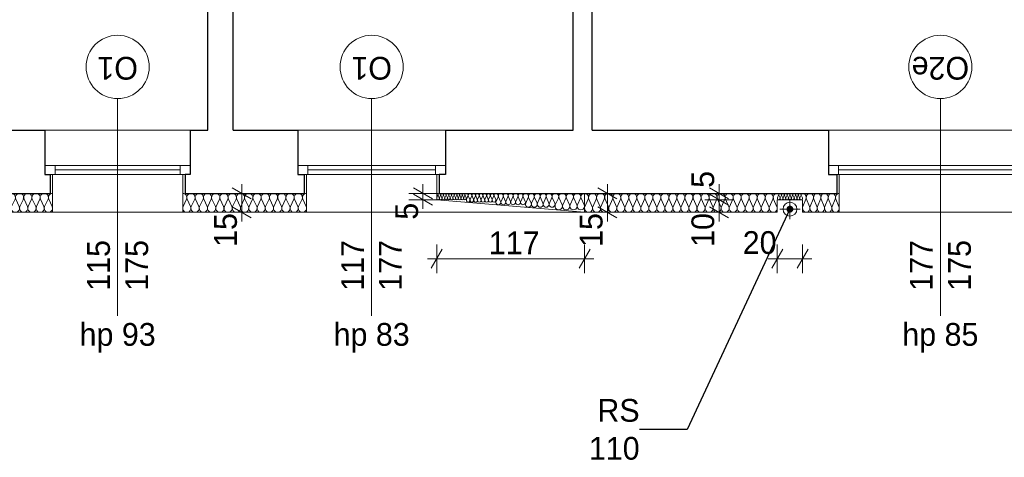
# Model space of a CAD drawing. Extents: x -21260 to 35740, y -2672 to 187028.
# Tile 82 of 120: x 9744 to 17535, y 89378 to 92840. Entities that reach past the tile are written whole.
import ezdxf

# ---------------------------------------------------------------- set-up
doc = ezdxf.new("R2010")
doc.units = 0
doc.header["$MEASUREMENT"] = 0
doc.layers.add('arch izolacje_Nr_Pióra__3', color=7, linetype='Continuous', lineweight=13, true_color=0xff6600)
doc.layers.add('Arch ocieplenie_Nr_Pióra__22', color=7, linetype='Continuous', lineweight=9, true_color=0x7f7f7f)
doc.layers.add('Arch ocieplenie', color=7, linetype='Continuous')
doc.layers.add('Arch wymiary', color=7, linetype='Continuous')
for name, color, linetype, lineweight in [('Arch opisy okien_Nr_Pióra__21', 7, 'Continuous', 13), ('Arch wymiary_Nr_Pióra__21', 7, 'Continuous', 13), ('Arch wymiary_Nr_Pióra__5', 7, 'Continuous', 13), ('INWENT ODWODNIENIE_Nr_Pióra__21', 7, 'Continuous', 13), ('INWENT OPISY_Nr_Pióra__21', 7, 'Continuous', 13), ('INWENT. OKNA_Nr_Pióra__5', 7, 'Continuous', 13), ('INWENT.ŚCIANY_Nr_Pióra__1', 7, 'Continuous', 25), ('INWENT.ŚCIANY_Nr_Pióra__21', 7, 'Continuous', 13)]:
    doc.layers.add(name, color=color, linetype=linetype, lineweight=lineweight)
doc.styles.add('GENERATED_STYLE_1', font='txt')
doc.styles.add('GENERATED_STYLE_2', font='txt')
doc.styles.add('GENERATED_STYLE_4', font='txt')
doc.styles.add('GENERATED_STYLE_6', font='txt')
doc.styles.add('GENERATED_STYLE_7', font='txt')
doc.dimstyles.new('GENERATED_STYLE__1', dxfattribs={"dimtxt": 179.999995, "dimasz": 114, "dimexe": 0.18, "dimexo": 0, "dimgap": 0.09, "dimtad": 1, "dimdec": 0, "dimlfac": 0.1, "dimzin": 0, "dimdsep": 46, "dimtxsty": 'GENERATED_STYLE_1', "dimblk": 'ARROWHEAD_2', "dimblk1": 'ARROWHEAD_2', "dimblk2": 'ARROWHEAD_2', "dimcen": 0.09, "dimclrd": 7, "dimclre": 7, "dimclrt": 7, "dimazin": 0, "dimtfac": 1, "dimtdec": 4, "dimtmove": 0, "dimatfit": 3, "dimfxl": 0, "dimtolj": 1, "dimtzin": 0, "dimarcsym": 0})
doc.dimstyles.new('GENERATED_STYLE__3', dxfattribs={"dimtxt": 179.999995, "dimasz": 114, "dimexe": 0.18, "dimexo": 0, "dimgap": 0.09, "dimtad": 1, "dimtih": 1, "dimtoh": 1, "dimdec": 0, "dimlfac": 0.1, "dimzin": 0, "dimdsep": 46, "dimtxsty": 'GENERATED_STYLE_1', "dimblk": 'ARROWHEAD_2', "dimblk1": 'ARROWHEAD_2', "dimblk2": 'ARROWHEAD_2', "dimcen": 0.09, "dimclrd": 7, "dimclre": 7, "dimclrt": 7, "dimazin": 0, "dimtfac": 1, "dimtdec": 4, "dimtmove": 0, "dimatfit": 3, "dimfxl": 0, "dimtolj": 1, "dimtzin": 0, "dimarcsym": 0})
doc.dimstyles.new('GENERATED_STYLE__5', dxfattribs={"dimtxt": 200, "dimasz": 114, "dimexe": 0.18, "dimexo": 0, "dimgap": 0.09, "dimtad": 1, "dimtih": 1, "dimtoh": 1, "dimdec": 0, "dimlfac": 0.1, "dimzin": 0, "dimdsep": 46, "dimtxsty": 'GENERATED_STYLE_2', "dimblk": 'ARROWHEAD_2', "dimblk1": 'ARROWHEAD_2', "dimblk2": 'ARROWHEAD_2', "dimcen": 0.09, "dimclrd": 7, "dimclre": 7, "dimclrt": 7, "dimazin": 0, "dimtfac": 1, "dimtdec": 4, "dimtmove": 0, "dimatfit": 3, "dimfxl": 0, "dimtolj": 1, "dimtzin": 0, "dimarcsym": 0})
doc.dimstyles.new('GENERATED_STYLE__6', dxfattribs={"dimtxt": 0.18, "dimasz": 109.44, "dimexe": 0.18, "dimexo": 0.0625, "dimgap": 0.09, "dimtad": 0, "dimtih": 1, "dimtoh": 1, "dimdec": 4, "dimzin": 0, "dimdsep": 46, "dimcen": 0.09, "dimadec": 0, "dimazin": 0, "dimtfac": 1, "dimtdec": 4, "dimtmove": 0, "dimatfit": 3, "dimldrblk": 'ARROWHEAD_11', "dimfxl": 0, "dimtolj": 1, "dimtzin": 0, "dimarcsym": 0})

# ---------------------------------------------------------------- blocks, each defined once
blk = doc.blocks.new('Izolacja cieplna 14_149', base_point=(12014.1, 91465.9))
at = {"layer": 'Arch ocieplenie_Nr_Pióra__22', "linetype": 'Continuous'}
for p, q in [((11064, 91421.2), (11036.8, 91360.6)), ((11096.7, 91360.6), (11069.5, 91421.2)), ((11129.3, 91421.2), (11102.1, 91360.6)), ((11162, 91360.6), (11134.8, 91421.2)), ((11194.7, 91421.2), (11167.5, 91360.6)), ((11227.3, 91360.6), (11200.1, 91421.2)), ((11260, 91421.2), (11232.8, 91360.6)), ((11292.7, 91360.6), (11265.5, 91421.2)), ((11325.3, 91421.2), (11298.1, 91360.6)), ((11358, 91360.6), (11330.8, 91421.2)), ((11390.7, 91421.2), (11363.5, 91360.6)), ((11423.3, 91360.6), (11396.1, 91421.2)), ((11456, 91421.2), (11428.8, 91360.6)), ((11488.7, 91360.6), (11461.5, 91421.2)), ((11521.3, 91421.2), (11494.1, 91360.6)), ((11554, 91360.6), (11526.8, 91421.2)), ((11586.7, 91421.2), (11559.5, 91360.6)), ((11619.3, 91360.6), (11592.1, 91421.2)), ((11652, 91421.2), (11624.8, 91360.6)), ((11684.7, 91360.6), (11657.5, 91421.2)), ((11717.3, 91421.2), (11690.1, 91360.6)), ((11750, 91360.6), (11722.8, 91421.2)), ((11782.7, 91421.2), (11755.5, 91360.6)), ((11815.3, 91360.6), (11788.1, 91421.2)), ((11848, 91421.2), (11820.8, 91360.6)), ((11880.7, 91360.6), (11853.5, 91421.2)), ((11913.3, 91421.2), (11886.1, 91360.6)), ((11946, 91360.6), (11918.8, 91421.2)), ((11978.7, 91421.2), (11951.5, 91360.6)), ((12011.3, 91360.6), (11984.1, 91421.2))]:
    blk.add_line(p, q, dxfattribs=at)
for centre, start_param, end_param in [((11034.1, 91434), 2.7288, 4.712389), ((11099.4, 91434), 2.7288, 6.695979), ((11164.7, 91434), 2.7288, 6.695979), ((11230.1, 91434), 2.7288, 6.695979), ((11295.4, 91434), 2.7288, 6.695979), ((11360.7, 91434), 2.7288, 6.695979), ((11426.1, 91434), 2.7288, 6.695979), ((11491.4, 91434), 2.7288, 6.695979), ((11556.7, 91434), 2.7288, 6.695979), ((11622.1, 91434), 2.7288, 6.695979), ((11687.4, 91434), 2.7288, 6.695979), ((11752.7, 91434), 2.7288, 6.695979), ((11818.1, 91434), 2.7288, 6.695979), ((11883.4, 91434), 2.7288, 6.695979), ((11948.7, 91434), 2.7288, 6.695979), ((12014.1, 91434), 4.712389, 6.695979), ((11066.7, 91347.8), 5.870392, 9.837571), ((11132.1, 91347.8), 5.870392, 9.837571), ((11197.4, 91347.8), 5.870392, 9.837571), ((11262.7, 91347.8), 5.870392, 9.837571), ((11328.1, 91347.8), 5.870392, 9.837571), ((11393.4, 91347.8), 5.870392, 9.837571), ((11458.7, 91347.8), 5.870392, 9.837571), ((11524.1, 91347.8), 5.870392, 9.837571), ((11589.4, 91347.8), 5.870392, 9.837571), ((11654.7, 91347.8), 5.870392, 9.837571), ((11720.1, 91347.8), 5.870392, 9.837571), ((11785.4, 91347.8), 5.870392, 9.837571), ((11850.7, 91347.8), 5.870392, 9.837571), ((11916.1, 91347.8), 5.870392, 9.837571), ((11981.4, 91347.8), 5.870392, 9.837571)]:
    blk.add_ellipse(centre, major_axis=(-32.7, 0), ratio=0.976583, start_param=start_param, end_param=end_param, dxfattribs=at)
blk = doc.blocks.new('Izolacja cieplna 14_154', base_point=(15739.1, 91465.9))
at = {"layer": 'Arch ocieplenie_Nr_Pióra__22', "linetype": 'Continuous'}
for p, q in [((14243.2, 91421.2), (14216.7, 91360.5)), ((14274.9, 91360.5), (14248.5, 91421.2)), ((14306.7, 91421.2), (14280.3, 91360.5)), ((14338.5, 91360.5), (14312.1, 91421.2)), ((14370.3, 91421.2), (14343.8, 91360.5)), ((14402, 91360.5), (14375.6, 91421.2)), ((14433.8, 91421.2), (14407.4, 91360.5)), ((14465.6, 91360.5), (14439.1, 91421.2)), ((14497.3, 91421.2), (14470.9, 91360.5)), ((14529.1, 91360.5), (14502.7, 91421.2)), ((14560.9, 91421.2), (14534.4, 91360.5)), ((14592.7, 91360.5), (14566.2, 91421.2)), ((14624.4, 91421.2), (14598, 91360.5)), ((14656.2, 91360.5), (14629.8, 91421.2)), ((14688, 91421.2), (14661.5, 91360.5)), ((14719.7, 91360.5), (14693.3, 91421.2)), ((14751.5, 91421.2), (14725.1, 91360.5)), ((14783.3, 91360.5), (14756.8, 91421.2)), ((14815, 91421.2), (14788.6, 91360.5)), ((14846.8, 91360.5), (14820.4, 91421.2)), ((14878.6, 91421.2), (14852.2, 91360.5)), ((14910.4, 91360.5), (14883.9, 91421.2)), ((14942.1, 91421.2), (14915.7, 91360.5)), ((14973.9, 91360.5), (14947.5, 91421.2)), ((15005.7, 91421.2), (14979.2, 91360.5)), ((15037.4, 91360.5), (15011, 91421.2)), ((15069.2, 91421.2), (15042.8, 91360.5)), ((15101, 91360.5), (15074.6, 91421.2)), ((15132.8, 91421.2), (15106.3, 91360.5)), ((15164.5, 91360.5), (15138.1, 91421.2)), ((15196.3, 91421.2), (15169.9, 91360.5)), ((15228.1, 91360.5), (15201.6, 91421.2)), ((15259.8, 91421.2), (15233.4, 91360.5)), ((15291.6, 91360.5), (15265.2, 91421.2)), ((15323.4, 91421.2), (15296.9, 91360.5)), ((15355.2, 91360.5), (15328.7, 91421.2)), ((15386.9, 91421.2), (15360.5, 91360.5)), ((15418.7, 91360.5), (15392.3, 91421.2)), ((15450.5, 91421.2), (15424, 91360.5)), ((15482.2, 91360.5), (15455.8, 91421.2)), ((15514, 91421.2), (15487.6, 91360.5)), ((15545.8, 91360.5), (15519.3, 91421.2)), ((15577.5, 91421.2), (15551.1, 91360.5)), ((15609.3, 91360.5), (15582.9, 91421.2)), ((15641.1, 91421.2), (15614.7, 91360.5)), ((15672.9, 91360.5), (15646.4, 91421.2)), ((15704.6, 91421.2), (15678.2, 91360.5)), ((15736.4, 91360.5), (15710, 91421.2))]:
    blk.add_line(p, q, dxfattribs=at)
for centre, start_param, end_param in [((14214.1, 91434), 1.158004, 3.141593), ((14277.6, 91434), 1.158004, 5.125183), ((14341.2, 91434), 1.158004, 5.125183), ((14404.7, 91434), 1.158004, 5.125183), ((14468.2, 91434), 1.158004, 5.125183), ((14531.8, 91434), 1.158004, 5.125183), ((14595.3, 91434), 1.158004, 5.125183), ((14658.9, 91434), 1.158004, 5.125183), ((14722.4, 91434), 1.158004, 5.125183), ((14785.9, 91434), 1.158004, 5.125183), ((14849.5, 91434), 1.158004, 5.125183), ((14913, 91434), 1.158004, 5.125183), ((14976.6, 91434), 1.158004, 5.125183), ((15040.1, 91434), 1.158004, 5.125183), ((15103.7, 91434), 1.158004, 5.125183), ((15167.2, 91434), 1.158004, 5.125183), ((15230.7, 91434), 1.158004, 5.125183), ((15294.3, 91434), 1.158004, 5.125183), ((15357.8, 91434), 1.158004, 5.125183), ((15421.4, 91434), 1.158004, 5.125183), ((15484.9, 91434), 1.158004, 5.125183), ((15548.4, 91434), 1.158004, 5.125183), ((15612, 91434), 1.158004, 5.125183), ((15675.5, 91434), 1.158004, 5.125183), ((15739.1, 91434), 3.141593, 5.125182), ((14245.8, 91347.8), 4.299595, 8.266775), ((14309.4, 91347.8), 4.299595, 8.266775), ((14372.9, 91347.8), 4.299595, 8.266775), ((14436.5, 91347.8), 4.299595, 8.266775), ((14500, 91347.8), 4.299595, 8.266775), ((14563.5, 91347.8), 4.299595, 8.266775), ((14627.1, 91347.8), 4.299595, 8.266775), ((14690.6, 91347.8), 4.299595, 8.266775), ((14754.2, 91347.8), 4.299595, 8.266775), ((14817.7, 91347.8), 4.299595, 8.266775), ((14881.3, 91347.8), 4.299595, 8.266775), ((14944.8, 91347.8), 4.299595, 8.266775), ((15008.3, 91347.8), 4.299595, 8.266775), ((15071.9, 91347.8), 4.299595, 8.266775), ((15135.4, 91347.8), 4.299595, 8.266775), ((15199, 91347.8), 4.299595, 8.266775), ((15262.5, 91347.8), 4.299595, 8.266775), ((15326, 91347.8), 4.299595, 8.266775), ((15389.6, 91347.8), 4.299595, 8.266775), ((15453.1, 91347.8), 4.299595, 8.266775), ((15516.7, 91347.8), 4.299595, 8.266775), ((15580.2, 91347.8), 4.299595, 8.266775), ((15643.8, 91347.8), 4.299595, 8.266775), ((15707.3, 91347.8), 4.299595, 8.266775)]:
    blk.add_ellipse(centre, major_axis=(0, -31.9), ratio=0.995897, start_param=start_param, end_param=end_param, dxfattribs=at)
blk = doc.blocks.new('Izolacja cieplna 14_155', base_point=(10004.1, 91465.9))
at = {"layer": 'Arch ocieplenie_Nr_Pióra__22', "linetype": 'Continuous'}
for p, q in [((8794, 91421.2), (8766.8, 91360.6)), ((8826.6, 91360.6), (8799.4, 91421.2)), ((8859.2, 91421.2), (8832.1, 91360.6)), ((8891.9, 91360.6), (8864.7, 91421.2)), ((8924.5, 91421.2), (8897.3, 91360.6)), ((8957.1, 91360.6), (8930, 91421.2)), ((8989.8, 91421.2), (8962.6, 91360.6)), ((9022.4, 91360.6), (8995.2, 91421.2)), ((9055, 91421.2), (9027.9, 91360.6)), ((9087.6, 91360.6), (9060.5, 91421.2)), ((9120.3, 91421.2), (9093.1, 91360.6)), ((9152.9, 91360.6), (9125.8, 91421.2)), ((9185.5, 91421.2), (9158.4, 91360.6)), ((9218.2, 91360.6), (9191, 91421.2)), ((9250.8, 91421.2), (9223.7, 91360.6)), ((9283.4, 91360.6), (9256.3, 91421.2)), ((9316.1, 91421.2), (9288.9, 91360.6)), ((9348.7, 91360.6), (9321.5, 91421.2)), ((9381.3, 91421.2), (9354.2, 91360.6)), ((9414, 91360.6), (9386.8, 91421.2)), ((9446.6, 91421.2), (9419.4, 91360.6)), ((9479.2, 91360.6), (9452.1, 91421.2)), ((9511.9, 91421.2), (9484.7, 91360.6)), ((9544.5, 91360.6), (9517.3, 91421.2)), ((9577.1, 91421.2), (9550, 91360.6)), ((9609.7, 91360.6), (9582.6, 91421.2)), ((9642.4, 91421.2), (9615.2, 91360.6)), ((9675, 91360.6), (9647.9, 91421.2)), ((9707.6, 91421.2), (9680.5, 91360.6)), ((9740.3, 91360.6), (9713.1, 91421.2)), ((9772.9, 91421.2), (9745.8, 91360.6)), ((9805.5, 91360.6), (9778.4, 91421.2)), ((9838.2, 91421.2), (9811, 91360.6)), ((9870.8, 91360.6), (9843.7, 91421.2)), ((9903.4, 91421.2), (9876.3, 91360.6)), ((9936.1, 91360.6), (9908.9, 91421.2)), ((9968.7, 91421.2), (9941.5, 91360.6)), ((10001.3, 91360.6), (9974.2, 91421.2))]:
    blk.add_line(p, q, dxfattribs=at)
for centre, start_param, end_param in [((8764.1, 91434), 2.7288, 4.712389), ((8829.3, 91434), 2.7288, 6.695979), ((8894.6, 91434), 2.7288, 6.695979), ((8959.9, 91434), 2.7288, 6.695979), ((9025.1, 91434), 2.7288, 6.695979), ((9090.4, 91434), 2.7288, 6.695979), ((9155.7, 91434), 2.7288, 6.695979), ((9220.9, 91434), 2.7288, 6.695979), ((9286.2, 91434), 2.7288, 6.695979), ((9351.4, 91434), 2.7288, 6.695979), ((9416.7, 91434), 2.7288, 6.695979), ((9482, 91434), 2.7288, 6.695979), ((9547.2, 91434), 2.7288, 6.695979), ((9612.5, 91434), 2.7288, 6.695979), ((9677.8, 91434), 2.7288, 6.695979), ((9743, 91434), 2.7288, 6.695979), ((9808.3, 91434), 2.7288, 6.695979), ((9873.5, 91434), 2.7288, 6.695979), ((9938.8, 91434), 2.7288, 6.695979), ((10004.1, 91434), 4.712389, 6.695979), ((8796.7, 91347.8), 5.870392, 9.837571), ((8862, 91347.8), 5.870392, 9.837571), ((8927.2, 91347.8), 5.870392, 9.837571), ((8992.5, 91347.8), 5.870392, 9.837571), ((9057.8, 91347.8), 5.870392, 9.837571), ((9123, 91347.8), 5.870392, 9.837571), ((9188.3, 91347.8), 5.870392, 9.837571), ((9253.5, 91347.8), 5.870392, 9.837571), ((9318.8, 91347.8), 5.870392, 9.837571), ((9384.1, 91347.8), 5.870392, 9.837571), ((9449.3, 91347.8), 5.870392, 9.837571), ((9514.6, 91347.8), 5.870392, 9.837571), ((9579.9, 91347.8), 5.870392, 9.837571), ((9645.1, 91347.8), 5.870392, 9.837571), ((9710.4, 91347.8), 5.870392, 9.837571), ((9775.6, 91347.8), 5.870392, 9.837571), ((9840.9, 91347.8), 5.870392, 9.837571), ((9906.2, 91347.8), 5.870392, 9.837571), ((9971.4, 91347.8), 5.870392, 9.837571)]:
    blk.add_ellipse(centre, major_axis=(-32.6, 0), ratio=0.977633, start_param=start_param, end_param=end_param, dxfattribs=at)
blk = doc.blocks.new('Izolacja cieplna 14_167', base_point=(15939.1, 91465.9))
at = {"layer": 'Arch ocieplenie_Nr_Pióra__22', "linetype": 'Continuous'}
for p, q in [((15749.2, 91451), (15740, 91430.8)), ((15760.4, 91430.8), (15751.1, 91451)), ((15771.5, 91451), (15762.2, 91430.8)), ((15782.6, 91430.8), (15773.3, 91451)), ((15793.7, 91451), (15784.4, 91430.8)), ((15804.8, 91430.8), (15795.6, 91451)), ((15815.9, 91451), (15806.7, 91430.8)), ((15827, 91430.8), (15817.8, 91451)), ((15838.1, 91451), (15828.9, 91430.8)), ((15849.2, 91430.8), (15840, 91451)), ((15860.4, 91451), (15851.1, 91430.8)), ((15871.5, 91430.8), (15862.2, 91451)), ((15882.6, 91451), (15873.3, 91430.8)), ((15893.7, 91430.8), (15884.4, 91451)), ((15904.8, 91451), (15895.6, 91430.8)), ((15915.9, 91430.8), (15906.7, 91451)), ((15927, 91451), (15917.8, 91430.8)), ((15938.1, 91430.8), (15928.9, 91451))]:
    blk.add_line(p, q, dxfattribs=at)
for centre, start_param, end_param in [((15750.2, 91426.5), 5.870392, 9.837571), ((15739.1, 91455.2), 2.7288, 4.712389), ((15761.3, 91455.2), 2.7288, 6.695979), ((15772.4, 91426.5), 5.870392, 9.837571), ((15783.5, 91455.2), 2.7288, 6.695979), ((15794.6, 91426.5), 5.870392, 9.837571), ((15805.7, 91455.2), 2.7288, 6.695979), ((15816.8, 91426.5), 5.870392, 9.837571), ((15828, 91455.2), 2.7288, 6.695979), ((15839.1, 91426.5), 5.870392, 9.837571), ((15850.2, 91455.2), 2.7288, 6.695979), ((15861.3, 91426.5), 5.870392, 9.837571), ((15872.4, 91455.2), 2.7288, 6.695979), ((15883.5, 91426.5), 5.870392, 9.837571), ((15894.6, 91455.2), 2.7288, 6.695979), ((15905.7, 91426.5), 5.870392, 9.837571), ((15916.8, 91455.2), 2.7288, 6.695979), ((15928, 91426.5), 5.870392, 9.837571), ((15939.1, 91455.2), 4.712389, 6.695979)]:
    blk.add_ellipse(centre, major_axis=(-11.1, 0), ratio=0.957051, start_param=start_param, end_param=end_param, dxfattribs=at)
blk = doc.blocks.new('Izolacja cieplna 14_168', base_point=(16229.1, 91465.9))
at = {"layer": 'Arch ocieplenie_Nr_Pióra__22', "linetype": 'Continuous'}
for p, q in [((15965.6, 91421.2), (15941.5, 91360.6)), ((15994.6, 91360.6), (15970.5, 91421.2)), ((16023.6, 91421.2), (15999.5, 91360.6)), ((16052.6, 91360.6), (16028.5, 91421.2)), ((16081.6, 91421.2), (16057.5, 91360.6)), ((16110.6, 91360.6), (16086.5, 91421.2)), ((16139.6, 91421.2), (16115.5, 91360.6)), ((16168.6, 91360.6), (16144.5, 91421.2)), ((16197.6, 91421.2), (16173.5, 91360.6)), ((16226.6, 91360.6), (16202.5, 91421.2))]:
    blk.add_line(p, q, dxfattribs=at)
for centre, start_param, end_param in [((15939.1, 91434), 1.158004, 3.141593), ((15997.1, 91434), 1.158004, 5.125183), ((16055.1, 91434), 1.158004, 5.125183), ((16113.1, 91434), 1.158004, 5.125183), ((16171.1, 91434), 1.158004, 5.125183), ((16229.1, 91434), 3.141593, 5.125182), ((15968.1, 91347.8), 4.299595, 8.266775), ((16026.1, 91347.8), 4.299595, 8.266775), ((16084.1, 91347.8), 4.299595, 8.266775), ((16142.1, 91347.8), 4.299595, 8.266775), ((16200.1, 91347.8), 4.299595, 8.266775)]:
    blk.add_ellipse(centre, major_axis=(0, -31.9), ratio=0.909042, start_param=start_param, end_param=end_param, dxfattribs=at)
blk = doc.blocks.new('Izolacja cieplna 14_185', base_point=(14214.1, 91465.9))
at = {"layer": 'Arch ocieplenie_Nr_Pióra__22', "linetype": 'Continuous'}
for p, q in [((14006.9, 91427.1), (13982.5, 91374.6)), ((14036.1, 91374.6), (14011.8, 91427.1)), ((14065.4, 91427.1), (14041, 91374.6)), ((14094.6, 91374.6), (14070.3, 91427.1)), ((14123.9, 91427.1), (14099.5, 91374.6)), ((14153.1, 91374.6), (14128.8, 91427.1)), ((14182.4, 91427.1), (14158, 91374.6)), ((14211.6, 91374.6), (14187.3, 91427.1))]:
    blk.add_line(p, q, dxfattribs=at)
for centre, start_param, end_param in [((13980.1, 91438.2), 2.7288, 4.712389), ((14038.6, 91438.2), 2.7288, 6.695979), ((14097.1, 91438.2), 2.7288, 6.695979), ((14155.6, 91438.2), 2.7288, 6.695979), ((14214.1, 91438.2), 4.712389, 6.695979), ((14009.3, 91363.5), 5.870392, 9.837571), ((14067.8, 91363.5), 5.870392, 9.837571), ((14126.3, 91363.5), 5.870392, 9.837571), ((14184.8, 91363.5), 5.870392, 9.837571)]:
    blk.add_ellipse(centre, major_axis=(-29.2, 0), ratio=0.945239, start_param=start_param, end_param=end_param, dxfattribs=at)
blk = doc.blocks.new('Izolacja cieplna 14_186', base_point=(13980.1, 91465.9))
at = {"layer": 'Arch ocieplenie_Nr_Pióra__22', "linetype": 'Continuous'}
for p, q in [((13767.5, 91433.1), (13748, 91388.6)), ((13790.9, 91388.6), (13771.4, 91433.1)), ((13814.3, 91433.1), (13794.8, 91388.6)), ((13837.7, 91388.6), (13818.2, 91433.1)), ((13861.1, 91433.1), (13841.6, 91388.6)), ((13884.5, 91388.6), (13865, 91433.1)), ((13907.9, 91433.1), (13888.4, 91388.6)), ((13931.3, 91388.6), (13911.8, 91433.1)), ((13954.7, 91433.1), (13935.2, 91388.6)), ((13978.1, 91388.6), (13958.6, 91433.1))]:
    blk.add_line(p, q, dxfattribs=at)
for centre, start_param, end_param in [((13746.1, 91442.5), 2.7288, 4.712389), ((13792.9, 91442.5), 2.7288, 6.695979), ((13839.7, 91442.5), 2.7288, 6.695979), ((13886.5, 91442.5), 2.7288, 6.695979), ((13933.3, 91442.5), 2.7288, 6.695979), ((13980.1, 91442.5), 4.712389, 6.695979), ((13769.5, 91379.2), 5.870392, 9.837571), ((13816.3, 91379.2), 5.870392, 9.837571), ((13863.1, 91379.2), 5.870392, 9.837571), ((13909.9, 91379.2), 5.870392, 9.837571), ((13956.7, 91379.2), 5.870392, 9.837571)]:
    blk.add_ellipse(centre, major_axis=(-23.4, 0), ratio=0.999783, start_param=start_param, end_param=end_param, dxfattribs=at)
blk = doc.blocks.new('Izolacja cieplna 14_187', base_point=(13746.1, 91465.9))
at = {"layer": 'Arch ocieplenie_Nr_Pióra__22', "linetype": 'Continuous'}
for p, q in [((13529.9, 91439), (13513.7, 91402.7)), ((13549.4, 91402.7), (13533.2, 91439)), ((13568.9, 91439), (13552.7, 91402.7)), ((13588.4, 91402.7), (13572.2, 91439)), ((13607.9, 91439), (13591.7, 91402.7)), ((13627.4, 91402.7), (13611.2, 91439)), ((13646.9, 91439), (13630.7, 91402.7)), ((13666.4, 91402.7), (13650.2, 91439)), ((13685.9, 91439), (13669.7, 91402.7)), ((13705.4, 91402.7), (13689.2, 91439)), ((13724.9, 91439), (13708.7, 91402.7)), ((13744.4, 91402.7), (13728.2, 91439))]:
    blk.add_line(p, q, dxfattribs=at)
for centre, start_param, end_param in [((13531.6, 91395), 5.870392, 9.837571), ((13512.1, 91446.7), 2.7288, 4.712389), ((13551.1, 91446.7), 2.7288, 6.695979), ((13570.6, 91395), 5.870392, 9.837571), ((13590.1, 91446.7), 2.7288, 6.695979), ((13609.6, 91395), 5.870392, 9.837571), ((13629.1, 91446.7), 2.7288, 6.695979), ((13648.6, 91395), 5.870392, 9.837571), ((13668.1, 91446.7), 2.7288, 6.695979), ((13687.6, 91395), 5.870392, 9.837571), ((13707.1, 91446.7), 2.7288, 6.695979), ((13726.6, 91395), 5.870392, 9.837571), ((13746.1, 91446.7), 4.712389, 6.695979)]:
    blk.add_ellipse(centre, major_axis=(-19.5, 0), ratio=0.98162, start_param=start_param, end_param=end_param, dxfattribs=at)
blk = doc.blocks.new('Izolacja cieplna 14_188', base_point=(13512.1, 91465.9))
at = {"layer": 'Arch ocieplenie_Nr_Pióra__22', "linetype": 'Continuous'}
for p, q in [((13291.5, 91445), (13279.3, 91416.7)), ((13306.1, 91416.7), (13293.9, 91445)), ((13320.7, 91445), (13308.5, 91416.7)), ((13335.3, 91416.7), (13323.2, 91445)), ((13350, 91445), (13337.8, 91416.7)), ((13364.6, 91416.7), (13352.4, 91445)), ((13379.2, 91445), (13367, 91416.7)), ((13393.8, 91416.7), (13381.7, 91445)), ((13408.5, 91445), (13396.3, 91416.7)), ((13423.1, 91416.7), (13410.9, 91445)), ((13437.7, 91445), (13425.5, 91416.7)), ((13452.3, 91416.7), (13440.2, 91445)), ((13467, 91445), (13454.8, 91416.7)), ((13481.6, 91416.7), (13469.4, 91445)), ((13496.2, 91445), (13484, 91416.7)), ((13510.8, 91416.7), (13498.7, 91445))]:
    blk.add_line(p, q, dxfattribs=at)
for centre, start_param, end_param in [((13292.7, 91410.7), 4.299595, 8.266775), ((13278.1, 91451), 1.158004, 3.141593), ((13307.3, 91451), 1.158004, 5.125183), ((13321.9, 91410.7), 4.299595, 8.266775), ((13336.6, 91451), 1.158004, 5.125183), ((13351.2, 91410.7), 4.299595, 8.266775), ((13365.8, 91451), 1.158004, 5.125183), ((13380.4, 91410.7), 4.299595, 8.266775), ((13395.1, 91451), 1.158004, 5.125183), ((13409.7, 91410.7), 4.299595, 8.266775), ((13424.3, 91451), 1.158004, 5.125183), ((13438.9, 91410.7), 4.299595, 8.266775), ((13453.6, 91451), 1.158004, 5.125183), ((13468.2, 91410.7), 4.299595, 8.266775), ((13482.8, 91451), 1.158004, 5.125183), ((13497.4, 91410.7), 4.299595, 8.266775), ((13512.1, 91451), 3.141593, 5.125182)]:
    blk.add_ellipse(centre, major_axis=(0, -14.9), ratio=0.982321, start_param=start_param, end_param=end_param, dxfattribs=at)
blk = doc.blocks.new('Izolacja cieplna 14_189', base_point=(13278.1, 91465.9))
at = {"layer": 'Arch ocieplenie_Nr_Pióra__22', "linetype": 'Continuous'}
for p, q in [((13053.8, 91451), (13045, 91430.8)), ((13064.4, 91430.8), (13055.6, 91451)), ((13075.1, 91451), (13066.2, 91430.8)), ((13085.7, 91430.8), (13076.9, 91451)), ((13096.4, 91451), (13087.5, 91430.8)), ((13107, 91430.8), (13098.1, 91451)), ((13117.6, 91451), (13108.8, 91430.8)), ((13128.3, 91430.8), (13119.4, 91451)), ((13138.9, 91451), (13130.1, 91430.8)), ((13149.5, 91430.8), (13140.7, 91451)), ((13160.2, 91451), (13151.3, 91430.8)), ((13170.8, 91430.8), (13162, 91451)), ((13181.4, 91451), (13172.6, 91430.8)), ((13192.1, 91430.8), (13183.2, 91451)), ((13202.7, 91451), (13193.9, 91430.8)), ((13213.4, 91430.8), (13204.5, 91451)), ((13224, 91451), (13215.1, 91430.8)), ((13234.6, 91430.8), (13225.8, 91451)), ((13245.3, 91451), (13236.4, 91430.8)), ((13255.9, 91430.8), (13247.1, 91451)), ((13266.5, 91451), (13257.7, 91430.8)), ((13277.2, 91430.8), (13268.3, 91451))]:
    blk.add_line(p, q, dxfattribs=at)
for centre, start_param, end_param in [((13054.7, 91426.5), 5.870392, 9.837571), ((13044.1, 91455.2), 2.7288, 4.712389), ((13065.3, 91455.2), 2.7288, 6.695979), ((13076, 91426.5), 5.870392, 9.837571), ((13086.6, 91455.2), 2.7288, 6.695979), ((13097.3, 91426.5), 5.870392, 9.837571), ((13107.9, 91455.2), 2.7288, 6.695979), ((13118.5, 91426.5), 5.870392, 9.837571), ((13129.2, 91455.2), 2.7288, 6.695979), ((13139.8, 91426.5), 5.870392, 9.837571), ((13150.4, 91455.2), 2.7288, 6.695979), ((13161.1, 91426.5), 5.870392, 9.837571), ((13171.7, 91455.2), 2.7288, 6.695979), ((13182.3, 91426.5), 5.870392, 9.837571), ((13193, 91455.2), 2.7288, 6.695979), ((13203.6, 91426.5), 5.870392, 9.837571), ((13214.3, 91455.2), 2.7288, 6.695979), ((13224.9, 91426.5), 5.870392, 9.837571), ((13235.5, 91455.2), 2.7288, 6.695979), ((13246.2, 91426.5), 5.870392, 9.837571), ((13256.8, 91455.2), 2.7288, 6.695979), ((13267.4, 91426.5), 5.870392, 9.837571), ((13278.1, 91455.2), 4.712389, 6.695979)]:
    blk.add_ellipse(centre, major_axis=(-10.6, 0), ratio=0.999851, start_param=start_param, end_param=end_param, dxfattribs=at)
blk = doc.blocks.new('*D651')
at = {"layer": 'Arch wymiary_Nr_Pióra__21', "linetype": 'Continuous'}
for p, q in [((5754.1, 93360.8), (5754.1, 93585.8)), ((11234.1, 93360.8), (11234.1, 93585.8)), ((5797.4, 93548.3), (5710.8, 93398.3)), ((11190.8, 93398.3), (11277.4, 93548.3)), ((5680.7, 93473.3), (5754.1, 93473.3)), ((5754.1, 93473.3), (11234.1, 93473.3)), ((11234.1, 93473.3), (11307.4, 93473.3))]:
    blk.add_line(p, q, dxfattribs=at)
at = {"layer": 'Arch wymiary_Nr_Pióra__21', "insert": (8302.1, 93513.3), "char_height": 200, "attachment_point": 7, "style": 'GENERATED_STYLE_2'}
blk.add_mtext('{548}', dxfattribs=at)
blk = doc.blocks.new('ARROWHEAD_2')
at = {"color": 0, "linetype": 'Continuous', "lineweight": 0}
for p, q in [((0, 0), (-1, 0)), ((-0.378, -0.655), (0.378, 0.655))]:
    blk.add_line(p, q, dxfattribs=at)
blk = doc.blocks.new('*D702')
at = {"layer": 'Arch wymiary_Nr_Pióra__5', "linetype": 'Continuous'}
for p, q in [((15782.4, 91023.3), (15695.8, 90873.3)), ((15739.1, 90835.8), (15739.1, 91060.8)), ((15895.8, 90873.3), (15982.4, 91023.3)), ((15939.1, 90835.8), (15939.1, 91060.8)), ((15665.7, 90948.3), (15739.1, 90948.3)), ((15739.1, 90948.3), (15939.1, 90948.3)), ((15939.1, 90948.3), (16012.4, 90948.3))]:
    blk.add_line(p, q, dxfattribs=at)
at = {"layer": 'Arch wymiary_Nr_Pióra__5', "insert": (15465.3, 90984.3), "char_height": 180, "attachment_point": 7, "style": 'GENERATED_STYLE_1'}
blk.add_mtext('{20}', dxfattribs=at)
blk = doc.blocks.new('*D703')
at = {"layer": 'Arch wymiary_Nr_Pióra__5', "linetype": 'Continuous'}
for p, q in [((15390.6, 91415.9), (15165.6, 91415.9)), ((15353.1, 91372.6), (15203.1, 91459.2)), ((15278.1, 91315.9), (15278.1, 91415.9)), ((15390.6, 91315.9), (15165.6, 91315.9)), ((15203.1, 91359.2), (15353.1, 91272.6)), ((15278.1, 91242.5), (15278.1, 91315.9))]:
    blk.add_line(p, q, dxfattribs=at)
at = {"layer": 'Arch wymiary_Nr_Pióra__5', "char_height": 180, "attachment_point": 7, "rotation": 90, "style": 'GENERATED_STYLE_1'}
for s, insert in [('{5}', (15242.1, 91509.2)), ('{10}', (15242.1, 91042.1))]:
    blk.add_mtext(s, dxfattribs=dict(at, insert=insert))
blk = doc.blocks.new('*D704')
at = {"layer": 'Arch wymiary_Nr_Pióra__5', "linetype": 'Continuous'}
for p, q in [((15203.1, 91509.2), (15353.1, 91422.6)), ((15278.1, 91465.9), (15278.1, 91539.2)), ((15390.6, 91465.9), (15165.6, 91465.9)), ((15390.6, 91415.9), (15165.6, 91415.9)), ((15353.1, 91372.6), (15203.1, 91459.2)), ((15278.1, 91415.9), (15278.1, 91465.9))]:
    blk.add_line(p, q, dxfattribs=at)
at = {"layer": 'Arch wymiary_Nr_Pióra__5', "char_height": 180, "attachment_point": 7, "rotation": 90, "style": 'GENERATED_STYLE_1'}
for s, insert in [('{5}', (15242.1, 91509.2)), ('{10}', (15242.1, 91042.1))]:
    blk.add_mtext(s, dxfattribs=dict(at, insert=insert))
blk = doc.blocks.new('*D705')
at = {"layer": 'Arch wymiary_Nr_Pióra__5', "linetype": 'Continuous'}
for p, q in [((14469.7, 91422.6), (14319.7, 91509.2)), ((14394.7, 91465.9), (14394.7, 91539.2)), ((14507.2, 91465.9), (14282.2, 91465.9)), ((14394.7, 91315.9), (14394.7, 91465.9)), ((14507.2, 91315.9), (14282.2, 91315.9)), ((14319.7, 91359.2), (14469.7, 91272.6)), ((14394.7, 91242.5), (14394.7, 91315.9))]:
    blk.add_line(p, q, dxfattribs=at)
at = {"layer": 'Arch wymiary_Nr_Pióra__5', "insert": (14358.7, 91042.1), "char_height": 180, "attachment_point": 7, "rotation": 90, "style": 'GENERATED_STYLE_1'}
blk.add_mtext('{15}', dxfattribs=at)
blk = doc.blocks.new('*D706')
at = {"layer": 'Arch wymiary_Nr_Pióra__5', "linetype": 'Continuous'}
for p, q in [((12859.7, 91509.2), (13009.7, 91422.6)), ((12934.7, 91465.9), (12934.7, 91539.2)), ((13047.2, 91465.9), (12822.2, 91465.9)), ((13047.2, 91415.9), (12822.2, 91415.9)), ((13009.7, 91372.6), (12859.7, 91459.2)), ((12934.7, 91415.9), (12934.7, 91465.9)), ((12934.7, 91342.5), (12934.7, 91415.9))]:
    blk.add_line(p, q, dxfattribs=at)
at = {"layer": 'Arch wymiary_Nr_Pióra__5', "insert": (12898.7, 91257.3), "char_height": 180, "attachment_point": 7, "rotation": 90, "style": 'GENERATED_STYLE_1'}
blk.add_mtext('{5}', dxfattribs=at)
blk = doc.blocks.new('*D707')
at = {"layer": 'Arch wymiary_Nr_Pióra__5', "linetype": 'Continuous'}
for p, q in [((11576.3, 91422.6), (11426.3, 91509.2)), ((11501.3, 91465.9), (11501.3, 91539.2)), ((11613.8, 91465.9), (11388.8, 91465.9)), ((11501.3, 91315.9), (11501.3, 91465.9)), ((11613.8, 91315.9), (11388.8, 91315.9)), ((11426.3, 91359.2), (11576.3, 91272.6)), ((11501.3, 91242.5), (11501.3, 91315.9))]:
    blk.add_line(p, q, dxfattribs=at)
at = {"layer": 'Arch wymiary_Nr_Pióra__5', "insert": (11465.3, 91042.1), "char_height": 180, "attachment_point": 7, "rotation": 90, "style": 'GENERATED_STYLE_1'}
blk.add_mtext('{15}', dxfattribs=at)
blk = doc.blocks.new('*D708')
at = {"layer": 'Arch wymiary_Nr_Pióra__5', "linetype": 'Continuous'}
for p, q in [((13087.4, 91023.3), (13000.8, 90873.3)), ((13044.1, 90835.8), (13044.1, 91060.8)), ((14170.8, 90873.3), (14257.4, 91023.3)), ((14214.1, 90835.8), (14214.1, 91060.8)), ((12970.7, 90948.3), (13044.1, 90948.3)), ((13044.1, 90948.3), (14214.1, 90948.3)), ((14214.1, 90948.3), (14287.4, 90948.3))]:
    blk.add_line(p, q, dxfattribs=at)
at = {"layer": 'Arch wymiary_Nr_Pióra__5', "insert": (13456.3, 90984.3), "char_height": 180, "attachment_point": 7, "style": 'GENERATED_STYLE_1'}
blk.add_mtext('{117}', dxfattribs=at)
blk = doc.blocks.new('ARROWHEAD_11')
at = {"color": 0, "linetype": 'Continuous', "lineweight": 0}
blk.add_line((0, 0), (-1, 0), dxfattribs=at)
at = {"color": 0, "linetype": 'Continuous', "lineweight": 0, "const_width": 0.25, "flags": 128}
blk.add_lwpolyline([(-0.125, 0, 1), (0.125, 0, 1)], format="xyb", close=True, dxfattribs=at)

msp = doc.modelspace()

# ---------------------------------------------------------------- linework, layer by layer
at = {"layer": 'arch izolacje_Nr_Pióra__3', "linetype": 'Continuous'}
for p, q in [((10004.1, 91615.9), (10004.1, 91315.9)), ((11034.1, 91315.9), (11034.1, 91615.9)), ((12014.1, 91615.9), (12014.1, 91315.9)), ((13044.1, 91415.9), (13044.1, 91615.9)), ((16229.1, 91615.9), (16229.1, 91315.9)), ((14214.1, 91315.9), (13044.1, 91415.9)), ((14214.1, 91465.9), (14214.1, 91315.9)), ((15939.1, 91415.9), (15739.1, 91415.9)), ((15739.1, 91315.9), (15739.1, 91415.9)), ((15939.1, 91315.9), (15939.1, 91415.9)), ((14214.1, 91315.9), (7149.1, 91315.9)), ((10004.1, 91315.9), (8764.1, 91315.9)), ((12014.1, 91315.9), (11034.1, 91315.9)), ((15739.1, 91315.9), (14214.1, 91315.9)), ((15739.1, 91315.9), (14304.1, 91315.9)), ((16229.1, 91315.9), (15939.1, 91315.9)), ((31559.1, 91315.9), (15939.1, 91315.9))]:
    msp.add_line(p, q, dxfattribs=at)
at = {"layer": 'Arch opisy okien_Nr_Pióra__21', "linetype": 'Continuous'}
for centre in [(10519.1, 92465.9), (12529.1, 92465.9), (17029.1, 92465.9)]:
    msp.add_circle(centre, 250, dxfattribs=at)
at = {"layer": 'INWENT ODWODNIENIE_Nr_Pióra__21', "linetype": 'Continuous'}
for p, q in [((15839.1, 91260.9), (15839.1, 91420.9)), ((15759.1, 91340.9), (15919.1, 91340.9))]:
    msp.add_line(p, q, dxfattribs=at)
msp.add_circle((15839.1, 91340.9), 55, dxfattribs=at)
at = {"layer": 'INWENT OPISY_Nr_Pióra__21', "linetype": 'Continuous'}
for p, q in [((10519.1, 92215.9), (10519.1, 90495.9)), ((12529.1, 92215.9), (12529.1, 90495.9)), ((17029.1, 92215.9), (17029.1, 90495.9))]:
    msp.add_line(p, q, dxfattribs=at)
at = {"layer": 'INWENT. OKNA_Nr_Pióra__5', "linetype": 'Continuous'}
for p, q in [((11094.1, 91685.9), (9944.1, 91685.9)), ((9944.1, 91615.9), (9944.1, 91685.9)), ((10024.1, 91615.9), (10024.1, 91685.9)), ((10024.1, 91650.9), (11014.1, 91650.9)), ((11014.1, 91615.9), (11014.1, 91685.9)), ((11094.1, 91615.9), (11094.1, 91685.9)), ((13114.1, 91685.9), (11944.1, 91685.9)), ((11944.1, 91615.9), (11944.1, 91685.9)), ((12024.1, 91615.9), (12024.1, 91685.9)), ((12024.1, 91650.9), (13034.1, 91650.9)), ((13034.1, 91615.9), (13034.1, 91685.9)), ((13114.1, 91615.9), (13114.1, 91685.9)), ((17914.1, 91685.9), (16144.1, 91685.9)), ((16144.1, 91615.9), (16144.1, 91685.9)), ((16224.1, 91615.9), (16224.1, 91685.9)), ((16224.1, 91650.9), (17834.1, 91650.9)), ((9944.1, 91615.9), (11094.1, 91615.9)), ((11944.1, 91615.9), (13114.1, 91615.9)), ((16144.1, 91615.9), (17914.1, 91615.9))]:
    msp.add_line(p, q, dxfattribs=at)
at = {"layer": 'INWENT.ŚCIANY_Nr_Pióra__1', "linetype": 'Continuous'}
for p, q in [((14274.1, 91965.9), (14274.1, 96125.9)), ((14124.1, 91965.9), (14124.1, 95735.9)), ((11234.1, 91965.9), (11234.1, 95605.9)), ((11434.1, 91965.9), (11434.1, 93765.9)), ((8834.1, 91965.9), (9944.1, 91965.9)), ((9944.1, 91965.9), (9944.1, 91615.9)), ((11094.1, 91965.9), (11234.1, 91965.9)), ((11094.1, 91965.9), (11094.1, 91615.9)), ((11434.1, 91965.9), (11944.1, 91965.9)), ((11944.1, 91965.9), (11944.1, 91615.9)), ((13114.1, 91965.9), (14124.1, 91965.9)), ((13114.1, 91965.9), (13114.1, 91615.9)), ((14274.1, 91965.9), (16144.1, 91965.9)), ((16144.1, 91965.9), (16144.1, 91615.9)), ((9944.1, 91615.9), (9984.1, 91615.9)), ((9984.1, 91615.9), (9984.1, 91465.9)), ((11094.1, 91615.9), (11054.1, 91615.9)), ((11054.1, 91615.9), (11054.1, 91465.9)), ((11944.1, 91615.9), (11994.1, 91615.9)), ((11994.1, 91615.9), (11994.1, 91465.9)), ((13114.1, 91615.9), (13064.1, 91615.9)), ((13064.1, 91615.9), (13064.1, 91465.9)), ((16144.1, 91615.9), (16209.1, 91615.9)), ((16209.1, 91615.9), (16209.1, 91465.9)), ((8784.1, 91465.9), (9984.1, 91465.9)), ((11054.1, 91465.9), (11994.1, 91465.9)), ((13064.1, 91465.9), (16209.1, 91465.9))]:
    msp.add_line(p, q, dxfattribs=at)
at = {"layer": 'INWENT.ŚCIANY_Nr_Pióra__21', "linetype": 'Continuous'}
for p, q in [((9944.1, 91965.9), (11094.1, 91965.9)), ((11944.1, 91965.9), (13114.1, 91965.9)), ((16144.1, 91965.9), (17914.1, 91965.9))]:
    msp.add_line(p, q, dxfattribs=at)

# ---------------------------------------------------------------- block references
at = {"layer": 'Arch ocieplenie', "color": 104, "linetype": 'Continuous', "lineweight": 9, "true_color": 0x029e21}
for name, p in [('Izolacja cieplna 14_155', (10004.1, 91465.9)), ('Izolacja cieplna 14_149', (12014.1, 91465.9)), ('Izolacja cieplna 14_189', (13278.1, 91465.9)), ('Izolacja cieplna 14_188', (13512.1, 91465.9)), ('Izolacja cieplna 14_187', (13746.1, 91465.9)), ('Izolacja cieplna 14_186', (13980.1, 91465.9)), ('Izolacja cieplna 14_185', (14214.1, 91465.9)), ('Izolacja cieplna 14_154', (15739.1, 91465.9)), ('Izolacja cieplna 14_167', (15939.1, 91465.9)), ('Izolacja cieplna 14_168', (16229.1, 91465.9))]:
    msp.add_blockref(name, p, dxfattribs=at)

# ---------------------------------------------------------------- texts
at = {"layer": 'Arch opisy okien_Nr_Pióra__21', "linetype": 'Continuous', "char_height": 180, "attachment_point": 2, "rotation": 180, "style": 'GENERATED_STYLE_6'}
for s, insert in [('{O1}', (10519.1, 92365.6)), ('{O1}', (12529.1, 92365.6)), ('{O2e}', (17029.1, 92365.6))]:
    msp.add_mtext(s, dxfattribs=dict(at, insert=insert))
at = {"layer": 'INWENT OPISY_Nr_Pióra__21', "linetype": 'Continuous', "char_height": 180, "width": 1346.334, "attachment_point": 2, "rotation": 90, "style": 'GENERATED_STYLE_7'}
for s, insert, line_spacing_factor in [('{115\\P175}', (10277.9, 90895.9), 1.008452), ('{117\\P177}', (12287.9, 90895.9), 0.998099), ('{177\\P175}', (16787.9, 90895.9), 1.008452)]:
    msp.add_mtext(s, dxfattribs=dict(at, insert=insert, line_spacing_factor=line_spacing_factor))
at = {"layer": 'INWENT OPISY_Nr_Pióra__21', "linetype": 'Continuous', "char_height": 180, "attachment_point": 2, "style": 'GENERATED_STYLE_7'}
for s, insert in [('{hp 93}', (10519.1, 90440.2)), ('{hp 83}', (12529.1, 90440.2)), ('{hp 85}', (17029.1, 90440.2))]:
    msp.add_mtext(s, dxfattribs=dict(at, insert=insert))
at = {"layer": 'INWENT OPISY_Nr_Pióra__21', "linetype": 'Continuous', "insert": (14649.7, 89597.9), "char_height": 180, "width": 692.895, "attachment_point": 6, "style": 'GENERATED_STYLE_4'}
msp.add_mtext('{RS 110}', dxfattribs=at)

# ---------------------------------------------------------------- dimensions: what is measured, and where the dimension line sits
at = {"layer": 'Arch wymiary', "linetype": 'Continuous'}
for base, p1, p2, dimstyle, picture, middle in [((5754.1, 93473.3), (5754.1, 91965.9), (11234.1, 91965.9), 'GENERATED_STYLE__5', '*D651', (8529.7, 93613.3)), ((13044.1, 90948.3), (13044.1, 91515.9), (14214.1, 91315.9), 'GENERATED_STYLE__3', '*D708', (13652.1, 91074.3)), ((15739.1, 90948.3), (15739.1, 91315.9), (15939.1, 91315.9), 'GENERATED_STYLE__3', '*D702', (15601.9, 91074.3))]:
    dim = msp.add_linear_dim(base=base, p1=p1, p2=p2, dimstyle=dimstyle, dxfattribs=at)
    dim.commit()
    dim.dimension.update_dxf_attribs({"geometry": picture, "text_midpoint": middle})
for base, p1, p2, picture, middle in [((15278.1, 91315.9), (15739.1, 91315.9), (15739.1, 91415.9), '*D703', (15152.1, 91178.7)), ((15278.1, 91315.9), (15739.1, 91415.9), (15739.1, 91465.9), '*D704', (15152.1, 91577.5)), ((11501.3, 91315.9), (12014.1, 91315.9), (12014.1, 91465.9), '*D707', (11375.3, 91178.7)), ((12934.7, 91415.9), (13044.1, 91415.9), (13064.1, 91465.9), '*D706', (12808.7, 91325.6)), ((14394.7, 91315.9), (14214.1, 91315.9), (14214.1, 91465.9), '*D705', (14268.7, 91178.7))]:
    dim = msp.add_linear_dim(base=base, p1=p1, p2=p2, angle=90, dimstyle='GENERATED_STYLE__1', dxfattribs=at)
    dim.commit()
    dim.dimension.update_dxf_attribs({"geometry": picture, "text_midpoint": middle})

# ---------------------------------------------------------------- leaders
at = {"layer": 'INWENT OPISY_Nr_Pióra__21', "linetype": 'Continuous', "annotation_type": 0, "has_hookline": 1, "hookline_direction": 1, "text_width": 437.1}
msp.add_leader([(15839.1, 91340.9), (15024.7, 89597.9), (14649.8, 89597.9)], dimstyle='GENERATED_STYLE__6', dxfattribs=at)

doc.saveas('drawing.dxf')
